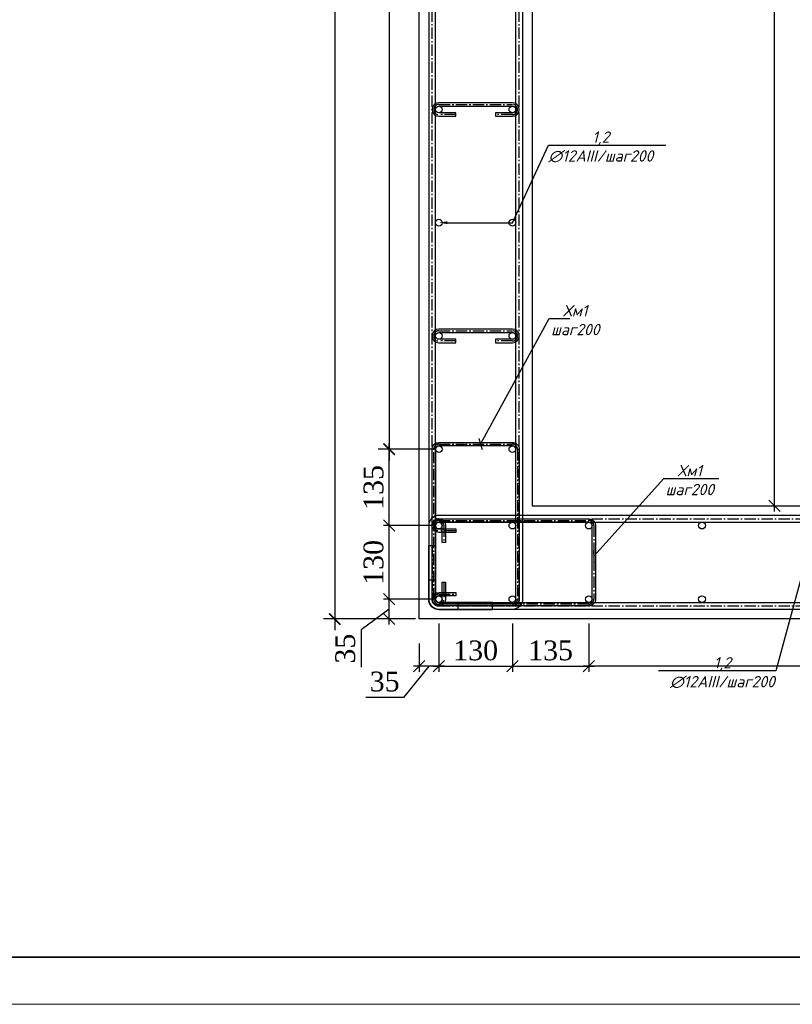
# Model space of a CAD drawing. Header units: millimetres. Extents: x -33345 to 4712671, y -3392 to 121473.
# Tile 205 of 256: x 1148531 to 1156722, y 44501 to 54941. Entities that reach past the tile are written whole.
import ezdxf
from ezdxf import colors
from ezdxf.entities.mleader import LeaderData, LeaderLine
from ezdxf.math import Vec2, Vec3

# ---------------------------------------------------------------- set-up
doc = ezdxf.new("R2010")
doc.units = ezdxf.units.MM
doc.linetypes.add('ГОСТ 2.303 6', pattern=[12, 8, -1.5, 1, -1.5])
doc.layers.add('_линия', color=7, linetype='Continuous')
doc.layers.add('СПДС_РАЗМЕРЫ', color=7, linetype='Continuous')
for name, color, linetype, lineweight in [('ACO-текст', 7, 'Continuous', 20), ('армирование', 150, 'Continuous', 50), ('Колонны', 1, 'Continuous', 40)]:
    doc.layers.add(name, color=color, linetype=linetype, lineweight=lineweight)
doc.styles.add('ISO', font='isocpeui.ttf')
doc.styles.add('SIMPLEX350', font='times.ttf', dxfattribs={"height": 350})
doc.styles.add('style6', font='isocpeui.ttf')
doc.styles.add('X-U-RW-01$0$StyleROMANS', font='GOTHIC.TTF')
doc.styles.add('ГОСТ 2.304', font='cs_gost2304.shx', dxfattribs={"oblique": 15})
doc.dimstyles.new('СПДС', dxfattribs={"dimscale": 100, "dimtxt": 1.5, "dimasz": 1, "dimexe": 1, "dimexo": 1, "dimgap": 1, "dimtad": 1, "dimdec": 0, "dimtxsty": 'ГОСТ 2.304', "dimblk": 'OBLIQUE', "dimcen": 2.5, "dimdle": 1, "dimadec": 0, "dimazin": 2, "dimtfac": 0.75, "dimtdec": 0, "dimtmove": 1, "dimatfit": 3, "dimldrblk": 'ARCHTICK', "dimfxl": 1, "dimtfill": 1, "dimtolj": 1, "dimarcsym": 1})

# ---------------------------------------------------------------- blocks, each defined once
blk = doc.blocks.new('srhet')
at = {"lineweight": 20}
blk.add_lwpolyline([(-49807960, 24193266), (-49748560, 24193266), (-49748560, 24235266), (-49807960, 24235266)], close=True, dxfattribs=at)
at = {"lineweight": 35}
blk.add_lwpolyline([(-49805960, 24193766), (-49749060, 24193766), (-49749060, 24234766), (-49805960, 24234766)], close=True, dxfattribs=at)
blk = doc.blocks.new('_ArchTick')
at = {"color": 0, "linetype": 'ByBlock', "const_width": 0.15}
blk.add_lwpolyline([(-0.5, -0.5), (0.5, 0.5)], dxfattribs=at)
blk = doc.blocks.new('*D159')
at = {"layer": 'Defpoints', "color": 0, "lineweight": 0, "ltscale": 4, "transparency": 16777216}
for p in [(-47992222, 22707566), (-47993097, 22689563), (-47992222, 22689563)]:
    blk.add_point(p, dxfattribs=at)
at = {"layer": 'СПДС_РАЗМЕРЫ', "color": 0, "lineweight": -2, "ltscale": 4, "transparency": 16777216}
for p, q in [((-47993097, 22707766), (-47993097, 22689363)), ((-47992284, 22707566), (-47993297, 22707566)), ((-47992284, 22689563), (-47993297, 22689563))]:
    blk.add_line(p, q, dxfattribs=at)
at = {"layer": 'СПДС_РАЗМЕРЫ', "color": 0, "lineweight": -2, "ltscale": 4, "transparency": 16777216, "xscale": 200, "yscale": 200, "zscale": 200}
for p, rotation in [((-47993097, 22707566), 90), ((-47993097, 22689563), 270)]:
    blk.add_blockref('_ArchTick', p, dxfattribs=dict(at, rotation=rotation))
at = {"layer": 'СПДС_РАЗМЕРЫ', "color": 0, "ltscale": 4, "transparency": 16777216, "insert": (-47993347, 22698565), "char_height": 300, "attachment_point": 5, "rotation": 90, "style": 'SIMPLEX350', "bg_fill": 3, "box_fill_scale": 1.1, "bg_fill_color": 256, "bg_fill_true_color": 13158600, "bg_fill_transparency": 0}
blk.add_mtext('\\A1;9х200=1800', dxfattribs=at)
blk = doc.blocks.new('*D160')
at = {"layer": 'Defpoints', "color": 0, "lineweight": 0, "ltscale": 4, "transparency": 16777216}
for p in [(-47992572, 22710566), (-47994062, 22686563), (-47992572, 22686563)]:
    blk.add_point(p, dxfattribs=at)
at = {"layer": 'СПДС_РАЗМЕРЫ', "color": 0, "lineweight": -2, "ltscale": 4, "transparency": 16777216}
for p, q in [((-47994062, 22710766), (-47994062, 22686363)), ((-47992634, 22710566), (-47994262, 22710566)), ((-47992634, 22686563), (-47994262, 22686563))]:
    blk.add_line(p, q, dxfattribs=at)
at = {"layer": 'СПДС_РАЗМЕРЫ', "color": 0, "lineweight": -2, "ltscale": 4, "transparency": 16777216, "xscale": 200, "yscale": 200, "zscale": 200}
for p, rotation in [((-47994062, 22710566), 90), ((-47994062, 22686563), 270)]:
    blk.add_blockref('_ArchTick', p, dxfattribs=dict(at, rotation=rotation))
at = {"layer": 'СПДС_РАЗМЕРЫ', "color": 0, "ltscale": 4, "transparency": 16777216, "insert": (-47994312, 22698565), "char_height": 300, "attachment_point": 5, "rotation": 90, "style": 'SIMPLEX350', "bg_fill": 3, "box_fill_scale": 1.1, "bg_fill_color": 256, "bg_fill_true_color": 13158600, "bg_fill_transparency": 0}
blk.add_mtext('\\A1;2400', dxfattribs=at)
blk = doc.blocks.new('_Oblique')
at = {"color": 0, "linetype": 'ByBlock', "lineweight": -2}
blk.add_line((-0.5, -0.5), (0.5, 0.5), dxfattribs=at)
blk = doc.blocks.new('*D187')
at = {"layer": 'Defpoints', "color": 0, "ltscale": 4, "transparency": 16777216}
for p in [(-47993097, 22686913), (-47992222, 22686913), (-47992572, 22686563)]:
    blk.add_point(p, dxfattribs=at)
at = {"layer": 'СПДС_РАЗМЕРЫ', "color": 0, "lineweight": -2, "ltscale": 4, "transparency": 16777216}
for p, q in [((-47992322, 22686913), (-47993197, 22686913)), ((-47993097, 22686463), (-47993097, 22687013)), ((-47993097, 22686738), (-47993597, 22686370)), ((-47992672, 22686563), (-47993197, 22686563)), ((-47993597, 22686370), (-47993597, 22685709))]:
    blk.add_line(p, q, dxfattribs=at)
at = {"layer": 'СПДС_РАЗМЕРЫ', "color": 0, "lineweight": -2, "ltscale": 4, "transparency": 16777216, "xscale": 200, "yscale": 200, "zscale": 200}
for p, rotation in [((-47993097, 22686913), 90), ((-47993097, 22686563), 270)]:
    blk.add_blockref('_Oblique', p, dxfattribs=dict(at, rotation=rotation))
at = {"layer": 'СПДС_РАЗМЕРЫ', "color": 0, "ltscale": 4, "transparency": 16777216, "insert": (-47993875, 22686039), "char_height": 350, "attachment_point": 5, "rotation": 90, "style": 'SIMPLEX350', "bg_fill": 3, "box_fill_scale": 1.1, "bg_fill_color": 256, "bg_fill_true_color": 13158600, "bg_fill_transparency": 0}
blk.add_mtext('\\A1;35', dxfattribs=at)
blk = doc.blocks.new('*D188')
at = {"layer": 'Defpoints', "color": 0, "ltscale": 4, "transparency": 16777216}
for p in [(-47993097, 22688213), (-47992222, 22688213), (-47992222, 22686913)]:
    blk.add_point(p, dxfattribs=at)
at = {"layer": 'СПДС_РАЗМЕРЫ', "color": 0, "lineweight": -2, "ltscale": 4, "transparency": 16777216}
for p, q in [((-47993097, 22686813), (-47993097, 22688313)), ((-47992322, 22688213), (-47993197, 22688213)), ((-47992322, 22686913), (-47993197, 22686913))]:
    blk.add_line(p, q, dxfattribs=at)
at = {"layer": 'СПДС_РАЗМЕРЫ', "color": 0, "lineweight": -2, "ltscale": 4, "transparency": 16777216, "xscale": 200, "yscale": 200, "zscale": 200}
for p, rotation in [((-47993097, 22688213), 90), ((-47993097, 22686913), 270)]:
    blk.add_blockref('_Oblique', p, dxfattribs=dict(at, rotation=rotation))
at = {"layer": 'СПДС_РАЗМЕРЫ', "color": 0, "ltscale": 4, "transparency": 16777216, "insert": (-47993375, 22687563), "char_height": 350, "attachment_point": 5, "rotation": 90, "style": 'SIMPLEX350', "bg_fill": 3, "box_fill_scale": 1.1, "bg_fill_color": 256, "bg_fill_true_color": 13158600, "bg_fill_transparency": 0}
blk.add_mtext('\\A1;130', dxfattribs=at)
blk = doc.blocks.new('*D189')
at = {"layer": 'Defpoints', "color": 0, "ltscale": 4, "transparency": 16777216}
for p in [(-47993097, 22689563), (-47992222, 22689563), (-47992222, 22688213)]:
    blk.add_point(p, dxfattribs=at)
at = {"layer": 'СПДС_РАЗМЕРЫ', "color": 0, "lineweight": -2, "ltscale": 4, "transparency": 16777216}
for p, q in [((-47992322, 22689563), (-47993197, 22689563)), ((-47993097, 22688113), (-47993097, 22689663)), ((-47992322, 22688213), (-47993197, 22688213))]:
    blk.add_line(p, q, dxfattribs=at)
at = {"layer": 'СПДС_РАЗМЕРЫ', "color": 0, "lineweight": -2, "ltscale": 4, "transparency": 16777216, "xscale": 200, "yscale": 200, "zscale": 200}
for p, rotation in [((-47993097, 22689563), 90), ((-47993097, 22688213), 270)]:
    blk.add_blockref('_Oblique', p, dxfattribs=dict(at, rotation=rotation))
at = {"layer": 'СПДС_РАЗМЕРЫ', "color": 0, "ltscale": 4, "transparency": 16777216, "insert": (-47993375, 22688888), "char_height": 350, "attachment_point": 5, "rotation": 90, "style": 'SIMPLEX350', "bg_fill": 3, "box_fill_scale": 1.1, "bg_fill_color": 256, "bg_fill_true_color": 13158600, "bg_fill_transparency": 0}
blk.add_mtext('\\A1;135', dxfattribs=at)
blk = doc.blocks.new('*D178')
at = {"layer": 'Defpoints', "color": 0, "ltscale": 4, "transparency": 16777216}
for p in [(-47987950, 22708566), (-47986290, 22708566), (-47987106, 22688563)]:
    blk.add_point(p, dxfattribs=at)
at = {"layer": 'СПДС_РАЗМЕРЫ', "color": 0, "lineweight": -2, "ltscale": 4, "transparency": 16777216}
for p, q in [((-47986290, 22688463), (-47986290, 22708666)), ((-47987850, 22708566), (-47986190, 22708566)), ((-47987006, 22688563), (-47986190, 22688563))]:
    blk.add_line(p, q, dxfattribs=at)
at = {"layer": 'СПДС_РАЗМЕРЫ', "color": 0, "lineweight": -2, "ltscale": 4, "transparency": 16777216, "xscale": 200, "yscale": 200, "zscale": 200}
for p, rotation in [((-47986290, 22708566), 90), ((-47986290, 22688563), 270)]:
    blk.add_blockref('_Oblique', p, dxfattribs=dict(at, rotation=rotation))
at = {"layer": 'СПДС_РАЗМЕРЫ', "color": 0, "ltscale": 4, "transparency": 16777216, "insert": (-47986568, 22698565), "char_height": 350, "attachment_point": 5, "rotation": 90, "style": 'SIMPLEX350', "bg_fill": 3, "box_fill_scale": 1.1, "bg_fill_color": 256, "bg_fill_true_color": 13158600, "bg_fill_transparency": 0}
blk.add_mtext('\\A1;2000', dxfattribs=at)
blk = doc.blocks.new('*D180')
at = {"layer": 'Defpoints', "color": 0, "ltscale": 4, "transparency": 16777216}
for p in [(-47992222, 22686581), (-47992572, 22686231), (-47992572, 22685728)]:
    blk.add_point(p, dxfattribs=at)
at = {"layer": 'СПДС_РАЗМЕРЫ', "color": 0, "lineweight": -2, "ltscale": 4, "transparency": 16777216}
for p, q in [((-47992222, 22686481), (-47992222, 22685628)), ((-47992572, 22686131), (-47992572, 22685628)), ((-47992397, 22685728), (-47992848, 22685178)), ((-47992122, 22685728), (-47992672, 22685728)), ((-47992848, 22685178), (-47993510, 22685178))]:
    blk.add_line(p, q, dxfattribs=at)
at = {"layer": 'СПДС_РАЗМЕРЫ', "color": 0, "lineweight": -2, "ltscale": 4, "transparency": 16777216, "xscale": 200, "yscale": 200, "zscale": 200, "rotation": 180}
blk.add_blockref('_Oblique', (-47992572, 22685728), dxfattribs=at)
at = {"layer": 'СПДС_РАЗМЕРЫ', "color": 0, "lineweight": -2, "ltscale": 4, "transparency": 16777216, "xscale": 200, "yscale": 200, "zscale": 200}
blk.add_blockref('_Oblique', (-47992222, 22685728), dxfattribs=at)
at = {"layer": 'СПДС_РАЗМЕРЫ', "color": 0, "ltscale": 4, "transparency": 16777216, "insert": (-47993179, 22685456), "char_height": 350, "attachment_point": 5, "style": 'SIMPLEX350', "bg_fill": 3, "box_fill_scale": 1.1, "bg_fill_color": 256, "bg_fill_true_color": 13158600, "bg_fill_transparency": 0}
blk.add_mtext('\\A1;35', dxfattribs=at)
blk = doc.blocks.new('*D181')
at = {"layer": 'Defpoints', "color": 0, "ltscale": 4, "transparency": 16777216}
for p in [(-47992222, 22686581), (-47990922, 22686581), (-47990922, 22685728)]:
    blk.add_point(p, dxfattribs=at)
at = {"layer": 'СПДС_РАЗМЕРЫ', "color": 0, "lineweight": -2, "ltscale": 4, "transparency": 16777216}
for p, q in [((-47992222, 22686481), (-47992222, 22685628)), ((-47990922, 22686481), (-47990922, 22685628)), ((-47992322, 22685728), (-47990822, 22685728))]:
    blk.add_line(p, q, dxfattribs=at)
at = {"layer": 'СПДС_РАЗМЕРЫ', "color": 0, "lineweight": -2, "ltscale": 4, "transparency": 16777216, "xscale": 200, "yscale": 200, "zscale": 200, "rotation": 180}
blk.add_blockref('_Oblique', (-47992222, 22685728), dxfattribs=at)
at = {"layer": 'СПДС_РАЗМЕРЫ', "color": 0, "lineweight": -2, "ltscale": 4, "transparency": 16777216, "xscale": 200, "yscale": 200, "zscale": 200}
blk.add_blockref('_Oblique', (-47990922, 22685728), dxfattribs=at)
at = {"layer": 'СПДС_РАЗМЕРЫ', "color": 0, "ltscale": 4, "transparency": 16777216, "insert": (-47991572, 22686006), "char_height": 350, "attachment_point": 5, "style": 'SIMPLEX350', "bg_fill": 3, "box_fill_scale": 1.1, "bg_fill_color": 256, "bg_fill_true_color": 13158600, "bg_fill_transparency": 0}
blk.add_mtext('\\A1;130', dxfattribs=at)
blk = doc.blocks.new('*D182')
at = {"layer": 'Defpoints', "color": 0, "ltscale": 4, "transparency": 16777216}
for p in [(-47990922, 22686581), (-47989572, 22686581), (-47989572, 22685728)]:
    blk.add_point(p, dxfattribs=at)
at = {"layer": 'СПДС_РАЗМЕРЫ', "color": 0, "lineweight": -2, "ltscale": 4, "transparency": 16777216}
for p, q in [((-47990922, 22686481), (-47990922, 22685628)), ((-47989572, 22686481), (-47989572, 22685628)), ((-47991022, 22685728), (-47989472, 22685728))]:
    blk.add_line(p, q, dxfattribs=at)
at = {"layer": 'СПДС_РАЗМЕРЫ', "color": 0, "lineweight": -2, "ltscale": 4, "transparency": 16777216, "xscale": 200, "yscale": 200, "zscale": 200, "rotation": 180}
blk.add_blockref('_Oblique', (-47990922, 22685728), dxfattribs=at)
at = {"layer": 'СПДС_РАЗМЕРЫ', "color": 0, "lineweight": -2, "ltscale": 4, "transparency": 16777216, "xscale": 200, "yscale": 200, "zscale": 200}
blk.add_blockref('_Oblique', (-47989572, 22685728), dxfattribs=at)
at = {"layer": 'СПДС_РАЗМЕРЫ', "color": 0, "ltscale": 4, "transparency": 16777216, "insert": (-47990247, 22686006), "char_height": 350, "attachment_point": 5, "style": 'SIMPLEX350', "bg_fill": 3, "box_fill_scale": 1.1, "bg_fill_color": 256, "bg_fill_true_color": 13158600, "bg_fill_transparency": 0}
blk.add_mtext('\\A1;135', dxfattribs=at)
blk = doc.blocks.new('*D183')
at = {"layer": 'Defpoints', "color": 0, "ltscale": 4, "transparency": 16777216}
for p in [(-47989572, 22686581), (-47971572, 22686581), (-47989572, 22685728)]:
    blk.add_point(p, dxfattribs=at)
at = {"layer": 'СПДС_РАЗМЕРЫ', "color": 0, "lineweight": -2, "ltscale": 4, "transparency": 16777216}
for p, q in [((-47989572, 22686481), (-47989572, 22685628)), ((-47971572, 22686481), (-47971572, 22685628)), ((-47971472, 22685728), (-47989672, 22685728))]:
    blk.add_line(p, q, dxfattribs=at)
at = {"layer": 'СПДС_РАЗМЕРЫ', "color": 0, "lineweight": -2, "ltscale": 4, "transparency": 16777216, "xscale": 200, "yscale": 200, "zscale": 200, "rotation": 180}
blk.add_blockref('_Oblique', (-47989572, 22685728), dxfattribs=at)
at = {"layer": 'СПДС_РАЗМЕРЫ', "color": 0, "lineweight": -2, "ltscale": 4, "transparency": 16777216, "xscale": 200, "yscale": 200, "zscale": 200}
blk.add_blockref('_Oblique', (-47971572, 22685728), dxfattribs=at)
at = {"layer": 'СПДС_РАЗМЕРЫ', "color": 0, "ltscale": 4, "transparency": 16777216, "insert": (-47980572, 22686007), "char_height": 350, "attachment_point": 5, "style": 'SIMPLEX350', "bg_fill": 3, "box_fill_scale": 1.1, "bg_fill_color": 256, "bg_fill_true_color": 13158600, "bg_fill_transparency": 0}
blk.add_mtext('\\A1;9*200=1800', dxfattribs=at)
blk = doc.blocks.new('t5y')
at = {"color": 0, "lineweight": 30, "ltscale": 12}
for points in [[(-47991247.7, 22710276.1), (-47991247.7, 22710396.1), (-47992221.7, 22710396.1, 0.4142136), (-47992401.7, 22710216.1), (-47992401.7, 22686913.5, 0.4142136), (-47992221.7, 22686733.5), (-47991274.8, 22686733.5), (-47991274.8, 22686853.5), (-47992221.7, 22686853.5, -0.4142136), (-47992281.7, 22686913.5), (-47992281.7, 22710216.1, -0.4142136), (-47992221.7, 22710276.1)], [(-47991869.4, 22710276.1), (-47991869.4, 22710396.1), (-47990921.7, 22710396.1, -0.4142136), (-47990741.7, 22710216.1), (-47990741.7, 22686913.5, -0.4142136), (-47990921.7, 22686733.5), (-47991877.7, 22686733.5), (-47991877.7, 22686853.5), (-47990921.7, 22686853.5, 0.4142136), (-47990861.7, 22686913.5), (-47990861.7, 22710216.1, 0.4142136), (-47990921.7, 22710276.1)], [(-47991275.2, 22688333.5), (-47989571.7, 22688333.5, -0.4142135), (-47989451.7, 22688213.5), (-47989451.7, 22686913.5, -0.4142136), (-47989571.7, 22686793.5), (-47992221.7, 22686793.5, -0.4142136), (-47992341.7, 22686913.5), (-47992341.7, 22688213.4, -0.0001818), (-47992341.7, 22688213.6, -0.9996366), (-47992101.7, 22688213.5), (-47992101.7, 22687912.5), (-47992161.7, 22687912.5), (-47992161.7, 22688213.5, 0.9996366), (-47992281.7, 22688213.5, 0.0001818), (-47992281.7, 22688213.4), (-47992281.7, 22686913.5, 0.4142136), (-47992221.7, 22686853.5), (-47989571.7, 22686853.5, 0.4142136), (-47989511.7, 22686913.5), (-47989511.7, 22688213.5, 0.4142135), (-47989571.7, 22688273.5), (-47992221.4, 22688273.5, 0.0012074), (-47992222, 22688273.5, 0.9975881), (-47992221.7, 22688153.5), (-47991922.6, 22688153.5), (-47991922.6, 22688093.5), (-47992221.7, 22688093.5, -0.9975881), (-47992222.3, 22688333.5, -0.0012074), (-47992221.4, 22688333.5), (-47991275.2, 22688333.5, 0)]]:
    blk.add_lwpolyline(points, format="xyb", close=True, dxfattribs=at)
at = {"color": 0, "linetype": 'ГОСТ 2.303 6', "ltscale": 25}
for points in [[(-47991274.8, 22686793.5), (-47992221.7, 22686793.5, -0.4142136), (-47992341.7, 22686913.5), (-47992341.7, 22710216.1, -0.4142136), (-47992221.7, 22710336.1), (-47991247.7, 22710336.1)], [(-47991877.7, 22686793.5), (-47990921.7, 22686793.5, 0.4142136), (-47990801.7, 22686913.5), (-47990801.7, 22710216.1, 0.4142136), (-47990921.7, 22710336.1), (-47991869.4, 22710336.1)], [(-47991922.6, 22688123.5), (-47992221.7, 22688123.5, -0.9975881), (-47992222.1, 22688303.5, -0.0012074), (-47992221.4, 22688303.5), (-47989571.7, 22688303.5, -0.4142135), (-47989481.7, 22688213.5), (-47989481.7, 22686913.5, -0.4142136), (-47989571.7, 22686823.5), (-47992221.7, 22686823.5, -0.4142136), (-47992311.7, 22686913.5), (-47992311.7, 22688213.4, -0.0001818), (-47992311.7, 22688213.5, -0.9996366), (-47992131.7, 22688213.5), (-47992131.7, 22687912.5)]]:
    blk.add_lwpolyline(points, format="xyb", dxfattribs=at)
at = {"layer": 'армирование', "color": 0, "lineweight": 30, "ltscale": 4}
for centre in [(-47990921.7, 22695566.1), (-47990921.7, 22693566.1), (-47990921.7, 22691566.1), (-47992221.7, 22689563.5), (-47990921.7, 22689563.5), (-47992221.7, 22688213.5), (-47990921.7, 22688213.5), (-47989571.7, 22688213.5), (-47987571.7, 22688213.5), (-47992221.7, 22686913.5), (-47990921.7, 22686913.5), (-47989571.7, 22686913.5), (-47987571.7, 22686913.5)]:
    blk.add_circle(centre, 60, dxfattribs=at)
at = {"layer": 'Колонны', "color": 0, "lineweight": 30}
for points in [[(-47985761, 22686563.5), (-47992571.7, 22686563.5), (-47992571.7, 22710566.1), (-47968571.7, 22710566.1), (-47968571.7, 22703566.1)], [(-47970571.7, 22703566.1), (-47970571.7, 22708566.1), (-47990571.7, 22708566.1), (-47990571.7, 22688563.5), (-47985761, 22688563.5)]]:
    blk.add_lwpolyline(points, dxfattribs=at)
ml = blk.add_multileader_mtext('Standard')
ml.set_content('Хм1\\Pшаг200', color=256, style='style6')
ml.set_leader_properties()
ml.set_arrow_properties(name='ARCHTICK')
ml.build(insert=Vec2(0, 0))
ml.multileader.update_dxf_attribs({"text_left_attachment_type": 6, "text_right_attachment_type": 6, "dogleg_length": 0.36, "arrow_head_size": 150})
ctx = ml.context
ctx.base_point, ctx.char_height, ctx.arrow_head_size, ctx.plane_origin = Vec3(-47990270, 22691871.4), 200, 150, Vec3(-47984417.1, 22688686.1)
ctx.left_attachment, ctx.right_attachment, ctx.text_align_type = 6, 6, 1
notes = []
notes.append((ctx, [(0, (1, 1, 0), (-47990270.3, 22691871.4), (1, 0), 0.36, [(0, [(-47991483.6, 22689653.5)], 0, [])])]))
ctx.mtext.insert, ctx.mtext.width, ctx.mtext.alignment, ctx.mtext.flow_direction = Vec3(-47989810.3, 22692111.4), 593.933, 2, 5
for ctx, leaders in notes:
    for number, flags, end, landing, length, lines in leaders:
        leader = LeaderData()
        leader.index, (leader.has_last_leader_line, leader.has_dogleg_vector, leader.attachment_direction) = number, flags
        leader.last_leader_point, leader.dogleg_vector, leader.dogleg_length = Vec3(end), Vec3(landing), length
        for number, points, colour, breaks in lines:
            line = LeaderLine()
            line.index, line.vertices, line.color, line.breaks = number, Vec3.list(points), colors.encode_raw_color(colour), breaks
            leader.lines.append(line)
        ctx.leaders.append(leader)
at = {"layer": 'СПДС_РАЗМЕРЫ', "color": 0, "ltscale": 4}
dim = blk.add_linear_dim(base=(-47993096.6, 22689563.5), p1=(-47992221.7, 22707566.1), p2=(-47992221.7, 22689563.5), angle=90, text='9х200=<>', dimstyle='СПДС', override={"dimasz": 2, "dimlfac": 0.1, "dimtxsty": 'SIMPLEX350', "dimblk": 'ArchTick'}, dxfattribs=at)
dim.commit()
dim.dimension.update_dxf_attribs({"geometry": '*D159', "text_midpoint": (-47993346.6, 22698564.8)})
at = {"color": 0, "lineweight": 30, "ltscale": 2}
for points in [[(-47991221.7, 22695506.1), (-47991221.7, 22695446.1), (-47990921.7, 22695446.1, 1), (-47990921.7, 22695686.1), (-47992221.7, 22695686.1, 1), (-47992221.7, 22695446.1), (-47991921.7, 22695446.1), (-47991921.7, 22695506.1), (-47992221.7, 22695506.1, -1), (-47992221.7, 22695626.1), (-47990921.7, 22695626.1, -1.0000063), (-47990921.7, 22695506.1)], [(-47991221.7, 22691506.1), (-47991221.7, 22691446.1), (-47990921.7, 22691446.1, 1), (-47990921.7, 22691686.1), (-47992221.7, 22691686.1, 1), (-47992221.7, 22691446.1), (-47991921.7, 22691446.1), (-47991921.7, 22691506.1), (-47992221.7, 22691506.1, -1), (-47992221.7, 22691626.1), (-47990921.7, 22691626.1, -1.0000063), (-47990921.7, 22691506.1)]]:
    blk.add_lwpolyline(points, format="xyb", close=True, dxfattribs=at)
at = {"color": 0, "linetype": 'ГОСТ 2.303 6', "ltscale": 25}
for points in [[(-47991921.7, 22695476.1), (-47992221.7, 22695476.1, -1), (-47992221.7, 22695656.1), (-47990921.7, 22695656.1, -1.0000035), (-47990921.7, 22695476.1), (-47991221.7, 22695476.1)], [(-47991921.7, 22691476.1), (-47992221.7, 22691476.1, -1), (-47992221.7, 22691656.1), (-47990921.7, 22691656.1, -1.0000035), (-47990921.7, 22691476.1), (-47991221.7, 22691476.1)], [(-47992131.7, 22687212.5), (-47992131.7, 22686913.5, -0.9975881), (-47992311.7, 22686913, -0.0012074), (-47992311.7, 22686913.8), (-47992311.7, 22689563.5, -0.4142135), (-47992221.7, 22689653.5), (-47990921.7, 22689653.5, -0.4142136), (-47990831.7, 22689563.5), (-47990831.7, 22686913.5, -0.4142136), (-47990921.7, 22686823.5), (-47992221.6, 22686823.5, -0.0001818), (-47992221.8, 22686823.5, -0.9996366), (-47992221.7, 22687003.5), (-47991920.7, 22687003.5)]]:
    blk.add_lwpolyline(points, format="xyb", dxfattribs=at)
at = {"color": 0, "lineweight": 30, "ltscale": 12}
blk.add_lwpolyline([(-47992341.7, 22687860), (-47992341.7, 22689563.5, -0.4142135), (-47992221.7, 22689683.5), (-47990921.7, 22689683.5, -0.4142136), (-47990801.7, 22689563.5), (-47990801.7, 22686913.5, -0.4142136), (-47990921.7, 22686793.5), (-47992221.6, 22686793.5, -0.0001818), (-47992221.8, 22686793.5, -0.9996366), (-47992221.7, 22687033.5), (-47991920.7, 22687033.5), (-47991920.7, 22686973.5), (-47992221.7, 22686973.5, 0.9996366), (-47992221.7, 22686853.5, 0.0001818), (-47992221.6, 22686853.5), (-47990921.7, 22686853.5, 0.4142136), (-47990861.7, 22686913.5), (-47990861.7, 22689563.5, 0.4142136), (-47990921.7, 22689623.5), (-47992221.7, 22689623.5, 0.4142135), (-47992281.7, 22689563.5), (-47992281.7, 22686913.8, 0.0012074), (-47992281.7, 22686913.2, 0.9975881), (-47992161.7, 22686913.5), (-47992161.7, 22687212.5), (-47992101.7, 22687212.5), (-47992101.7, 22686913.5, -0.9975881), (-47992341.7, 22686912.9, -0.0012074), (-47992341.7, 22686913.8), (-47992341.7, 22687860, 0)], format="xyb", close=True, dxfattribs=at)
at = {"layer": 'армирование', "color": 0, "lineweight": 30, "ltscale": 4}
for centre in [(-47992221.7, 22695566.1), (-47992221.7, 22693566.1), (-47992221.7, 22691566.1)]:
    blk.add_circle(centre, 60, dxfattribs=at)
at = {"layer": 'СПДС_РАЗМЕРЫ', "color": 0, "ltscale": 4}
dim = blk.add_linear_dim(base=(-47994062.5, 22686563.5), p1=(-47992571.7, 22710566.1), p2=(-47992571.7, 22686563.5), angle=90, dimstyle='СПДС', override={"dimasz": 2, "dimlfac": 0.1, "dimtxsty": 'SIMPLEX350'}, dxfattribs=at)
dim.commit()
dim.dimension.update_dxf_attribs({"geometry": '*D160', "text_midpoint": (-47994312.5, 22698564.8)})
ml = blk.add_multileader_mtext('Standard')
ml.set_content('1,2\\P∅12AIII/шаг200', color=256, style='style6')
ml.set_leader_properties()
ml.build(insert=Vec2(0, 0))
ml.multileader.update_dxf_attribs({"text_left_attachment_type": 6, "text_right_attachment_type": 6, "dogleg_length": 0.36, "arrow_head_size": 150})
ctx = ml.context
ctx.base_point, ctx.char_height, ctx.arrow_head_size, ctx.plane_origin = Vec3(-47990285.1, 22694938.8), 200, 150, Vec3(-47985155.1, 22691598.8)
ctx.left_attachment, ctx.right_attachment, ctx.text_align_type = 6, 6, 1
notes = []
notes.append((ctx, [(0, (1, 1, 0), (-47990285.5, 22694938.8), (1, 0), 0.36, [(1, [(-47992221.7, 22693566.1), (-47990921.7, 22693566.1)], 0, [])])]))
ctx.mtext.insert, ctx.mtext.defined_height, ctx.mtext.alignment, ctx.mtext.flow_direction = Vec3(-47989359.1, 22695178.8), 842.8, 2, 5
for ctx, leaders in notes:
    for number, flags, end, landing, length, lines in leaders:
        leader = LeaderData()
        leader.index, (leader.has_last_leader_line, leader.has_dogleg_vector, leader.attachment_direction) = number, flags
        leader.last_leader_point, leader.dogleg_vector, leader.dogleg_length = Vec3(end), Vec3(landing), length
        for number, points, colour, breaks in lines:
            line = LeaderLine()
            line.index, line.vertices, line.color, line.breaks = number, Vec3.list(points), colors.encode_raw_color(colour), breaks
            leader.lines.append(line)
        ctx.leaders.append(leader)
dim = blk.add_linear_dim(base=(-47993096.6, 22686913.5), p1=(-47992571.7, 22686563.5), p2=(-47992221.7, 22686913.5), angle=270, dimstyle='СПДС', override={"dimasz": 2, "dimlfac": 0.1, "dimtxsty": 'SIMPLEX350'}, dxfattribs=at)
dim.commit()
dim.dimension.update_dxf_attribs({"geometry": '*D187', "text_midpoint": (-47993597.4, 22686270.4), "dimtype": 128})
dim = blk.add_linear_dim(base=(-47993096.6, 22688213.5), p1=(-47992221.7, 22686913.5), p2=(-47992221.7, 22688213.5), angle=270, dimstyle='СПДС', override={"dimasz": 2, "dimlfac": 0.1, "dimtxsty": 'SIMPLEX350'}, dxfattribs=at)
dim.commit()
dim.dimension.update_dxf_attribs({"geometry": '*D188', "text_midpoint": (-47993374.7, 22687563.5)})
dim = blk.add_linear_dim(base=(-47992571.7, 22685728.2), p1=(-47992221.7, 22686580.6), p2=(-47992571.7, 22686230.6), dimstyle='СПДС', override={"dimasz": 2, "dimlfac": 0.1, "dimtxsty": 'SIMPLEX350'}, dxfattribs=at)
dim.commit()
dim.dimension.update_dxf_attribs({"geometry": '*D180', "text_midpoint": (-47992948.2, 22685178.2), "dimtype": 128})
at = {"color": 0, "lineweight": 30, "ltscale": 12}
blk.add_lwpolyline([(-47985761, 22686733.5), (-47992221.7, 22686733.5, -0.4142136), (-47992401.7, 22686913.5), (-47992401.7, 22687860.3), (-47992281.7, 22687860.3), (-47992281.7, 22686913.5, 0.4142136), (-47992221.7, 22686853.5), (-47985761, 22686853.5)], format="xyb", dxfattribs=at)
at = {"color": 0, "linetype": 'ГОСТ 2.303 6', "ltscale": 25}
blk.add_lwpolyline([(-47992341.7, 22687860.3), (-47992341.7, 22686913.5, 0.4142136), (-47992221.7, 22686793.5), (-47985761, 22686793.5)], format="xyb", dxfattribs=at)
at = {"layer": 'СПДС_РАЗМЕРЫ', "color": 0, "ltscale": 4}
dim = blk.add_linear_dim(base=(-47993096.6, 22689563.5), p1=(-47992221.7, 22688213.5), p2=(-47992221.7, 22689563.5), angle=270, dimstyle='СПДС', override={"dimasz": 2, "dimlfac": 0.1, "dimtxsty": 'SIMPLEX350'}, dxfattribs=at)
dim.commit()
dim.dimension.update_dxf_attribs({"geometry": '*D189', "text_midpoint": (-47993374.7, 22688888.5)})
dim = blk.add_linear_dim(base=(-47990921.7, 22685728.2), p1=(-47992221.7, 22686580.6), p2=(-47990921.7, 22686580.6), dimstyle='СПДС', override={"dimasz": 2, "dimlfac": 0.1, "dimtxsty": 'SIMPLEX350'}, dxfattribs=at)
dim.commit()
dim.dimension.update_dxf_attribs({"geometry": '*D181', "text_midpoint": (-47991571.7, 22686006.2)})
at = {"color": 0, "lineweight": 30, "ltscale": 12}
blk.add_lwpolyline([(-47985761, 22688393.5), (-47992221.7, 22688393.5, 0.4142136), (-47992401.7, 22688213.5), (-47992401.7, 22687257.5), (-47992281.7, 22687257.5), (-47992281.7, 22688213.5, -0.4142136), (-47992221.7, 22688273.5), (-47985761, 22688273.5)], format="xyb", dxfattribs=at)
at = {"color": 0, "linetype": 'ГОСТ 2.303 6', "ltscale": 25}
blk.add_lwpolyline([(-47992341.7, 22687257.5), (-47992341.7, 22688213.5, -0.4142136), (-47992221.7, 22688333.5), (-47985761, 22688333.5)], format="xyb", dxfattribs=at)
at = {"layer": 'СПДС_РАЗМЕРЫ', "color": 0, "ltscale": 4}
dim = blk.add_linear_dim(base=(-47989571.7, 22685728.2), p1=(-47990921.7, 22686580.6), p2=(-47989571.7, 22686580.6), dimstyle='СПДС', override={"dimasz": 2, "dimlfac": 0.1, "dimtxsty": 'SIMPLEX350'}, dxfattribs=at)
dim.commit()
dim.dimension.update_dxf_attribs({"geometry": '*D182', "text_midpoint": (-47990246.7, 22686006.2)})
dim = blk.add_linear_dim(base=(-47986290.2, 22708566.1), p1=(-47987105.7, 22688563.5), p2=(-47987950.4, 22708566.1), angle=90, dimstyle='СПДС', override={"dimasz": 2, "dimlfac": 0.1, "dimtxsty": 'SIMPLEX350'}, dxfattribs=at)
dim.commit()
dim.dimension.update_dxf_attribs({"geometry": '*D178', "text_midpoint": (-47986568.3, 22698564.8)})
dim = blk.add_linear_dim(base=(-47989571.7, 22685728.2), p1=(-47971571.7, 22686580.6), p2=(-47989571.7, 22686580.6), text='9*200=<>', dimstyle='СПДС', override={"dimasz": 2, "dimlfac": 0.1, "dimtxsty": 'SIMPLEX350'}, dxfattribs=at)
dim.commit()
dim.dimension.update_dxf_attribs({"geometry": '*D183', "text_midpoint": (-47980571.7, 22686006.7)})
ml = blk.add_multileader_mtext('Standard')
ml.set_content('Хм1\\Pшаг200', color=256, style='style6')
ml.set_leader_properties()
ml.set_arrow_properties(name='ARCHTICK')
ml.build(insert=Vec2(0, 0))
ml.multileader.update_dxf_attribs({"text_left_attachment_type": 6, "text_right_attachment_type": 6, "dogleg_length": 0.36, "arrow_head_size": 150})
ctx = ml.context
ctx.base_point, ctx.char_height, ctx.arrow_head_size, ctx.plane_origin = Vec3(-47988246.7, 22689044.2), 200, 150, Vec3(-47982265.1, 22686704.3)
ctx.left_attachment, ctx.right_attachment, ctx.text_align_type = 6, 6, 1
notes = []
notes.append((ctx, [(0, (1, 1, 0), (-47988247, 22689044.2), (1, 0), 0.36, [(0, [(-47989481.7, 22687671.6)], 0, [])])]))
ctx.mtext.insert, ctx.mtext.width, ctx.mtext.defined_height, ctx.mtext.alignment, ctx.mtext.flow_direction = Vec3(-47987787, 22689284.2), 1851.219, 842.8, 2, 5
ml = blk.add_multileader_mtext('Standard')
ml.set_content('1,2\\P∅12AIII/шаг200', color=256, style='style6')
ml.set_leader_properties()
ml.build(insert=Vec2(0, 0))
ml.multileader.update_dxf_attribs({"text_left_attachment_type": 6, "text_right_attachment_type": 6, "dogleg_length": 0.36, "arrow_head_size": 150})
ctx = ml.context
ctx.base_point, ctx.char_height, ctx.arrow_head_size, ctx.plane_origin = Vec3(-47988155.6, 22685649.3), 200, 150, Vec3(-47982046.2, 22681077.8)
ctx.left_attachment, ctx.right_attachment, ctx.text_align_type = 6, 6, 1
notes.append((ctx, [(1, (1, 1, 0), (-47986265.2, 22685649.3), (-1, 0), 0.36, [(1, [(-47985571.7, 22686913.5), (-47985571.7, 22688213.5)], 0, [])])]))
ctx.mtext.insert, ctx.mtext.defined_height, ctx.mtext.alignment, ctx.mtext.flow_direction = Vec3(-47987210.6, 22685889.3), 842.8, 2, 5
for ctx, leaders in notes:
    for number, flags, end, landing, length, lines in leaders:
        leader = LeaderData()
        leader.index, (leader.has_last_leader_line, leader.has_dogleg_vector, leader.attachment_direction) = number, flags
        leader.last_leader_point, leader.dogleg_vector, leader.dogleg_length = Vec3(end), Vec3(landing), length
        for number, points, colour, breaks in lines:
            line = LeaderLine()
            line.index, line.vertices, line.color, line.breaks = number, Vec3.list(points), colors.encode_raw_color(colour), breaks
            leader.lines.append(line)
        ctx.leaders.append(leader)

msp = doc.modelspace()

# ---------------------------------------------------------------- block references
at = {"layer": '_линия', "color": 18, "lineweight": 0}
msp.add_blockref('srhet', (50951152.006, -24148764.744), dxfattribs=at)

# ---------------------------------------------------------------- texts
at = {"layer": 'ACO-текст', "char_height": 300, "width": 17209.24487, "attachment_point": 1, "style": 'X-U-RW-01$0$StyleROMANS'}
for insert in [(996899.537, 52636.667), (1040202.768, 52636.667)]:
    msp.add_mtext('\\A1;\\pi-600,l600,t600;1.^IСоединения пересечений стержней арматуры выполнять вязаными стальной отожженной проволокой d=0.8-1.0мм. Применение ручной электродуговой сварки не допускается!\\P{\\A0;\\C0;2.^IДанный лист см. с л. КЖ-}', dxfattribs=dict(at, insert=insert))

# ---------------------------------------------------------------- next in the draw order: block references
at = {"xscale": 0.6, "yscale": 0.6, "zscale": 0.6}
msp.add_blockref('t5y', (29948307.88, -13563351.083), dxfattribs=at)

# ---------------------------------------------------------------- next in the draw order: texts
at = {"insert": (328516.802, 47688.501), "char_height": 300, "width": 15750.75644, "attachment_point": 1, "style": 'ISO'}
msp.add_mtext('\\pi2734.5;{\\H1.33333x;Примечание:\\H1.25003x; \\P\\pi0;}1. Данный лист читать совместно с листом {\\C1;КР-3.\\P}2. Бетонирование допускается после установки всех выпускаемых стержней в вертикальные конструкции.', dxfattribs=at)

doc.saveas('drawing.dxf')
